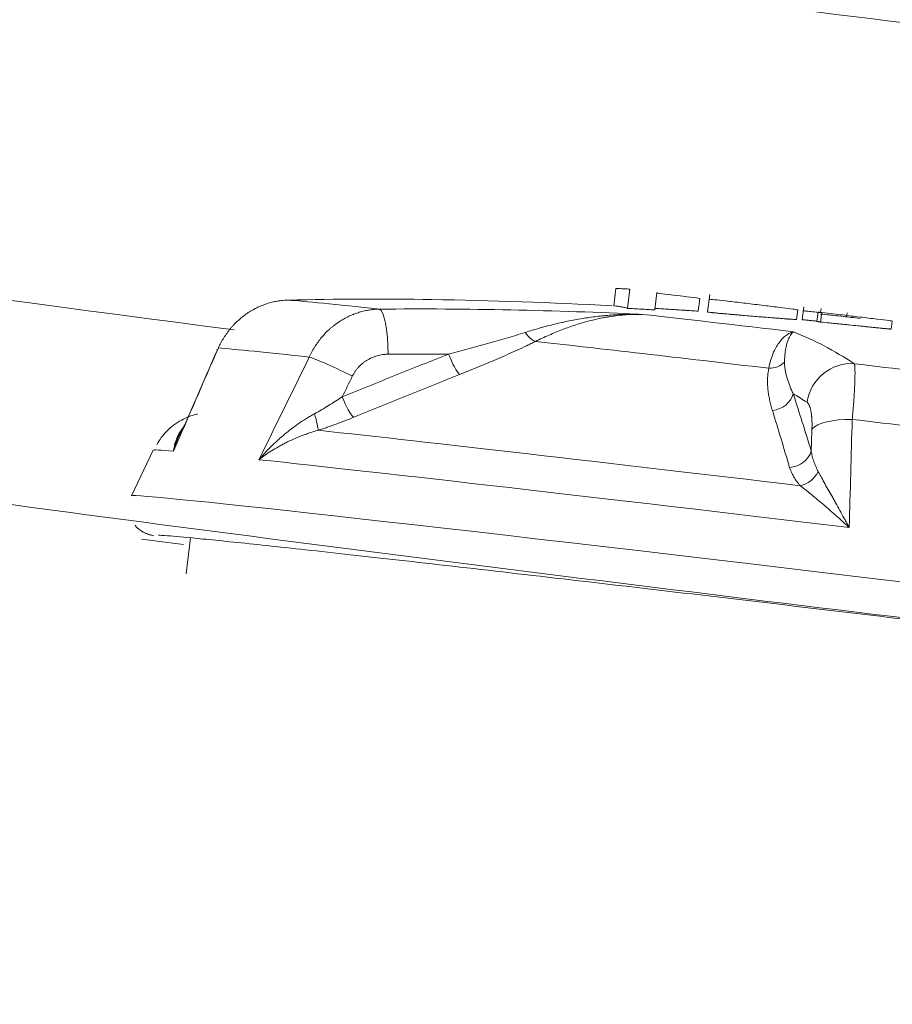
# Model space of a CAD drawing. Header units: millimetres. Extents: x -10 to 594, y 0 to 420.
# Tile 232 of 244: x 175.74 to 177.71, y 250.27 to 252.49. Entities that reach past the tile are written whole.
import ezdxf

# ---------------------------------------------------------------- set-up
doc = ezdxf.new("R2010")
doc.units = ezdxf.units.MM
doc.layers.add('1', color=7, linetype='Continuous', true_color=0xffffff)

msp = doc.modelspace()

# ---------------------------------------------------------------- linework, layer by layer
at = {"layer": '1', "color": 155, "linetype": 'Continuous', "lineweight": 18}
for p, q in [((177.0812, 251.8416), (177.086, 251.8811)), ((177.112, 251.836), (177.1172, 251.8795)), ((177.1736, 251.8325), (177.1784, 251.8721)), ((177.2975, 251.8676), (177.2927, 251.8279)), ((177.2717, 251.8297), (177.2751, 251.8586)), ((177.493, 251.8111), (177.4956, 251.8327)), ((177.5093, 251.8392), (177.5059, 251.8106)), ((177.539, 251.8066), (177.5415, 251.8274)), ((177.5471, 251.8052), (177.5497, 251.8267)), ((177.5484, 251.8357), (177.5473, 251.8269)), ((177.6067, 251.826), (177.6056, 251.8169)), ((177.7064, 251.7894), (177.7086, 251.8073)), ((176.1872, 251.7437), (176.1877, 251.7402)), ((176.1227, 251.5916), (176.1183, 251.5896)), ((176.0439, 251.5168), (175.9953, 251.4142)), ((176.1279, 251.3195), (176.1182, 251.2387))]:
    msp.add_line(p, q, dxfattribs=at)
msp.add_arc((176.4912, 240.8074), 11.05, 86.96279, 89.06694, dxfattribs=at)
for centre, major_axis, ratio, start_param, end_param in [((176.2153, 240.8369), (1.1717, 10.9751), 0.849018, 0.076533, 0.110888), ((177.7964, 251.6785), (-1.4761, 0.1772), 0.008169, 5.714592, 6.087606), ((176.5991, 240.7987), (-0.8899, -11.0016), 0.978505, 3.173482, 3.228319), ((177.7964, 251.6785), (-1.4761, 0.1772), 0.008169, 4.457955, 4.830969), ((177.7395, 251.2047), (-1.7442, 0.2094), 0.008169, 3.144351, 6.280446)]:
    msp.add_ellipse(centre, major_axis=major_axis, ratio=ratio, start_param=start_param, end_param=end_param, dxfattribs=at)
at = {"layer": '1', "color": 155, "linetype": 'Continuous', "lineweight": 13}
for centre, major_axis, ratio, start_param, end_param in [((176.5527, 251.7346), (-0.0008, 0.1), 0.205446, 4.694136, 6.217387), ((177.8035, 251.7379), (-0.9408, 0.1129), 0.008169, 5.05742, 5.488141), ((176.8914, 251.8065), (-0.0223, 0.0448), 0.417229, 1.936498, 2.752024), ((175.9851, 240.8692), (1.3378, 10.9561), 0.240083, 6.165251, 6.220088), ((177.7927, 251.6481), (1.2178, -0.1462), 0.008169, 1.873698, 2.388677), ((177.7813, 251.5531), (1.6276, -0.1954), 0.008169, 2.590352, 2.928661), ((176.6187, 240.7971), (0.8819, 10.902), 0.978505, 0.074007, 0.086727), ((176.7197, 251.7323), (-0.0183, 0.0465), 0.185994, 1.480019, 2.803369), ((176.472, 251.685), (-0.0899, 0.0439), 0.076699, 4.519196, 5.76474), ((177.4281, 251.7448), (0.049, -0.0101), 0.867545, 4.939629, 5.755156), ((177.6129, 251.6128), (0.0548, 0.0836), 0.964009, 0.491605, 2.014856), ((177.4373, 251.6498), (0.0476, 0.0154), 0.862025, 4.46639, 5.78974), ((175.8934, 240.8804), (-1.3257, -10.857), 0.240083, 3.023659, 3.036378), ((176.4801, 251.636), (-0.019, 0.0463), 0.184717, 1.477365, 2.832972), ((176.3997, 251.6067), (-0.0151, 0.0477), 0.098109, 3.43525, 4.516087), ((177.6241, 251.5527), (0.0999, -0.0034), 0.332753, 1.638624, 2.884167), ((177.7813, 251.5531), (1.6276, -0.1954), 0.008169, 1.333715, 1.672024), ((177.762, 251.3921), (-1.6439, 0.1974), 0.008169, 4.872428, 5.673133), ((177.7523, 251.3117), (1.7084, -0.2051), 0.008169, 2.910804, 3.138865), ((177.4778, 251.5214), (0.0478, 0.0148), 0.855631, 4.445241, 5.800848), ((177.7523, 251.3117), (1.7084, -0.2051), 0.008169, 1.654167, 2.608209), ((177.5027, 251.48), (0.0364, 0.0343), 0.774889, 4.057788, 5.138625)]:
    msp.add_ellipse(centre, major_axis=major_axis, ratio=ratio, start_param=start_param, end_param=end_param, dxfattribs=at)
for points, knots in [([(181.9048, 252.0226), (181.0719, 252.1037), (180.2402, 252.1905), (178.579, 252.3761), (177.7495, 252.475), (176.5071, 252.6331), (176.0933, 252.6874), (175.2662, 252.7994), (174.853, 252.8571), (173.6142, 253.0354), (172.7896, 253.1612), (171.8634, 253.3111), (171.7605, 253.3278), (171.5549, 253.3616), (171.2464, 253.4126), (170.9382, 253.4647), (170.3223, 253.5703), (169.9122, 253.6426), (168.6834, 253.8655), (167.8664, 254.0221), (166.6441, 254.2698), (166.2373, 254.3545), (165.6279, 254.4849), (165.4249, 254.5289), (165.0192, 254.6181), (164.0057, 254.844), (162.9959, 255.0841), (162.1904, 255.2855)], [0, 0, 0, 0, 0.125, 0.125, 0.25, 0.25, 0.3125, 0.3125, 0.375, 0.375, 0.5, 0.5, 0.515625, 0.515625, 0.53125, 0.5625, 0.5625, 0.625, 0.625, 0.75, 0.75, 0.8125, 0.8125, 0.84375, 0.84375, 0.875, 1, 1, 1, 1]), ([(171.6722, 252.4522), (171.7918, 252.4328), (171.9115, 252.4135), (173.425, 252.1719), (174.8235, 251.9704), (176.2263, 251.7874)], [0, 0, 0, 0, 0.079079, 0.079079, 1, 1, 1, 1]), ([(176.4698, 251.6368), (176.5097, 251.6531), (176.5495, 251.6693), (176.6294, 251.7014), (176.6694, 251.7173), (176.7094, 251.7331)], [0, 0, 0, 0, 0.5, 0.5, 1, 1, 1, 1]), ([(176.5733, 251.7329), (176.5712, 251.7329), (176.5681, 251.7328), (176.5645, 251.7324), (176.5629, 251.7322), (176.5619, 251.7321), (176.5614, 251.7321), (176.5567, 251.7314), (176.5527, 251.7306), (176.5468, 251.7289), (176.5428, 251.7277), (176.538, 251.7258), (176.5352, 251.7245), (176.5338, 251.7239), (176.5333, 251.7236), (176.5324, 251.7232), (176.5319, 251.7229), (176.5296, 251.7218), (176.5259, 251.7197), (176.5207, 251.7163), (176.5158, 251.7126), (176.5122, 251.7095), (176.5103, 251.7077), (176.5096, 251.707), (176.5092, 251.7066), (176.5081, 251.7055), (176.5074, 251.7047), (176.5053, 251.7024), (176.5025, 251.6993), (176.4988, 251.6943), (176.4955, 251.689), (176.4935, 251.6853), (176.4925, 251.6834)], [0, 0, 0, 0, 0.0625, 0.09375, 0.109375, 0.109375, 0.125, 0.125, 0.25, 0.25, 0.3125, 0.375, 0.40625, 0.40625, 0.421875, 0.421875, 0.4375, 0.4375, 0.5, 0.5625, 0.625, 0.6875, 0.703125, 0.703125, 0.71875, 0.71875, 0.75, 0.75, 0.8125, 0.875, 0.9375, 1, 1, 1, 1]), ([(177.4855, 251.6439), (177.4923, 251.6228), (177.4991, 251.6015), (177.5126, 251.5587), (177.5193, 251.5371), (177.526, 251.5155)], [0, 0, 0, 0, 0.5, 0.5, 1, 1, 1, 1]), ([(177.5277, 251.5645), (177.5277, 251.5655), (177.5278, 251.5665), (177.5278, 251.5684), (177.5278, 251.5694), (177.5279, 251.5723), (177.5279, 251.5761), (177.5278, 251.5816), (177.5275, 251.5868), (177.5272, 251.591), (177.527, 251.5934), (177.5269, 251.5945), (177.5268, 251.5953), (177.5267, 251.5961), (177.5265, 251.598), (177.5261, 251.6009), (177.5256, 251.6036), (177.5249, 251.6075), (177.5243, 251.6099), (177.5236, 251.6126), (177.5233, 251.6134), (177.5231, 251.6141), (177.5229, 251.6146), (177.5228, 251.6148), (177.5224, 251.616), (177.522, 251.6169), (177.5209, 251.6194), (177.5193, 251.6222), (177.5175, 251.6239), (177.5166, 251.6245)], [0, 0, 0, 0, 0.03125, 0.03125, 0.0625, 0.0625, 0.125, 0.1875, 0.25, 0.3125, 0.34375, 0.34375, 0.359375, 0.375, 0.375, 0.4375, 0.5, 0.5, 0.625, 0.625, 0.65625, 0.671875, 0.671875, 0.6875, 0.6875, 0.75, 0.75, 0.875, 1, 1, 1, 1])]:
    msp.add_open_spline(points, degree=3, knots=knots, dxfattribs=at)
at = {"layer": '1', "color": 155, "linetype": 'Continuous', "lineweight": 18}
for points, knots in [([(183.557, 250.5422), (183.3072, 250.5637), (182.3009, 250.6524), (180.4747, 250.8283), (178.0178, 251.0988), (175.3769, 251.4322), (173.1594, 251.7547), (171.8233, 251.9701), (171.4241, 252.0364)], [0, 0, 0, 0, 0.06142, 0.247412, 0.449464, 0.667321, 0.90049, 1, 1, 1, 1]), ([(177.1172, 251.8795), (177.114, 251.8796), (177.1096, 251.8797), (177.0985, 251.8803), (177.0926, 251.8806), (177.086, 251.8811)], [0, 0, 0, 0, 0.5, 0.5, 1, 1, 1, 1]), ([(177.2751, 251.8586), (177.2655, 251.8598), (177.2559, 251.8609), (177.2364, 251.8633), (177.2161, 251.8657), (177.185, 251.8695), (177.1827, 251.8698), (177.1804, 251.87), (177.1781, 251.8703)], [0, 0, 0, 0, 0.464664, 0.464664, 0.929328, 0.929328, 0.929328, 1, 1, 1, 1]), ([(176.3487, 251.8547), (176.3445, 251.8546), (176.3384, 251.8543), (176.3322, 251.8536), (176.3291, 251.8532), (176.3281, 251.853), (176.3261, 251.8527), (176.3251, 251.8526), (176.32, 251.8517), (176.3119, 251.8501), (176.3001, 251.8467), (176.2885, 251.8425), (176.28, 251.8387), (176.2749, 251.8361), (176.2735, 251.8354), (176.2725, 251.8349), (176.2721, 251.8347), (176.2698, 251.8335), (176.2679, 251.8324), (176.2625, 251.8293), (176.2555, 251.8248), (176.2453, 251.8174), (176.2357, 251.8092), (176.2292, 251.8029), (176.2259, 251.7994), (176.2252, 251.7987), (176.2248, 251.7983), (176.2237, 251.7971), (176.2216, 251.7947), (176.2195, 251.7923), (176.2154, 251.7873), (176.2101, 251.7806), (176.2029, 251.7699), (176.1964, 251.7587), (176.1926, 251.7509), (176.1908, 251.7469)], [0, 0, 0, 0, 0.0625, 0.09375, 0.09375, 0.109375, 0.109375, 0.125, 0.125, 0.1875, 0.25, 0.3125, 0.375, 0.390625, 0.398437, 0.398437, 0.40625, 0.40625, 0.4375, 0.4375, 0.5, 0.5625, 0.625, 0.6875, 0.695312, 0.695312, 0.703125, 0.703125, 0.71875, 0.75, 0.75, 0.8125, 0.875, 0.9375, 1, 1, 1, 1]), ([(177.4922, 251.8329), (177.494, 251.8328), (177.495, 251.8327), (177.4963, 251.8327), (177.495, 251.8329), (177.4878, 251.834), (177.4821, 251.8347), (177.4673, 251.8367), (177.4578, 251.8378), (177.4346, 251.8407), (177.4223, 251.8422), (177.3953, 251.8455), (177.3818, 251.8471), (177.356, 251.8501), (177.3442, 251.8515), (177.3231, 251.8539), (177.3143, 251.8548), (177.3014, 251.8561), (177.2975, 251.8565), (177.2962, 251.8565), (177.2961, 251.8565), (177.2962, 251.8564)], [0, 0, 0, 0, 0.048321, 0.048321, 0.152512, 0.152512, 0.256703, 0.256703, 0.357009, 0.357009, 0.46868, 0.46868, 0.586733, 0.586733, 0.715083, 0.715083, 0.843434, 0.843434, 0.971785, 0.971785, 1, 1, 1, 1]), ([(176.3956, 251.7265), (176.3974, 251.7305), (176.3994, 251.7345), (176.402, 251.7393), (176.4025, 251.7402), (176.4036, 251.7422), (176.4052, 251.745), (176.4069, 251.7478), (176.4103, 251.7533), (176.4151, 251.7604), (176.423, 251.7705), (176.4315, 251.78), (176.4377, 251.7859), (176.4416, 251.7895), (176.4424, 251.7902), (176.444, 251.7916), (176.4464, 251.7937), (176.4489, 251.7957), (176.4539, 251.7996), (176.4606, 251.8046), (176.4712, 251.8112), (176.4821, 251.8171), (176.4897, 251.8205), (176.4941, 251.8222), (176.4946, 251.8224), (176.4955, 251.8228), (176.497, 251.8233), (176.5004, 251.8246), (176.5033, 251.8256), (176.5092, 251.8275), (176.517, 251.8297), (176.529, 251.8322), (176.541, 251.8338), (176.5492, 251.8343), (176.5533, 251.8343)], [0, 0, 0, 0, 0.0625, 0.0625, 0.078125, 0.078125, 0.09375, 0.125, 0.125, 0.1875, 0.25, 0.3125, 0.375, 0.375, 0.390625, 0.390625, 0.40625, 0.4375, 0.4375, 0.5, 0.5625, 0.625, 0.6875, 0.6875, 0.695313, 0.695313, 0.703125, 0.71875, 0.75, 0.75, 0.8125, 0.875, 0.9375, 1, 1, 1, 1]), ([(176.8819, 251.7818), (176.8931, 251.7854), (176.9042, 251.7887), (176.9264, 251.795), (176.9375, 251.7979), (176.9595, 251.8033), (176.9705, 251.8057), (176.9925, 251.8101), (177.0034, 251.8121), (177.0253, 251.8155), (177.0363, 251.817), (177.0499, 251.8185), (177.0527, 251.8188), (177.0582, 251.8194), (177.0609, 251.8196), (177.0691, 251.8204), (177.0855, 251.8217), (177.1019, 251.8224), (177.1182, 251.8227), (177.1236, 251.8227), (177.1318, 251.8227), (177.1345, 251.8227), (177.1386, 251.8226), (177.1406, 251.8226), (177.1427, 251.8225), (177.1437, 251.8225), (177.144, 251.8225), (177.1447, 251.8225), (177.145, 251.8225), (177.1454, 251.8224)], [0, 0, 0, 0, 0.125, 0.125, 0.25, 0.25, 0.375, 0.375, 0.5, 0.5, 0.625, 0.625, 0.65625, 0.65625, 0.6875, 0.6875, 0.75, 0.875, 0.875, 0.9375, 0.9375, 0.96875, 0.96875, 0.984375, 0.992187, 0.992187, 0.996094, 0.996094, 1, 1, 1, 1]), ([(177.1454, 251.8224), (177.1451, 251.8224), (177.1448, 251.8225), (177.1444, 251.8225), (177.1443, 251.8225), (177.1442, 251.8225), (177.1439, 251.8225), (177.1431, 251.8225), (177.1411, 251.8225), (177.1367, 251.8225), (177.1281, 251.8224), (177.1206, 251.8222), (177.1058, 251.8214), (177.0958, 251.8205), (177.0809, 251.8186), (177.0759, 251.8179), (177.0684, 251.8167), (177.0659, 251.8163), (177.0609, 251.8154), (177.0584, 251.815), (177.0459, 251.8125), (177.0359, 251.8103), (177.016, 251.8051), (177.006, 251.8022), (176.986, 251.7957), (176.976, 251.7922), (176.9558, 251.7845), (176.9457, 251.7803), (176.9254, 251.7714), (176.9152, 251.7666), (176.9049, 251.7616)], [0, 0, 0, 0, 0.003906, 0.003906, 0.004883, 0.004883, 0.005859, 0.007812, 0.015625, 0.03125, 0.0625, 0.125, 0.125, 0.25, 0.25, 0.3125, 0.3125, 0.34375, 0.34375, 0.375, 0.375, 0.5, 0.5, 0.625, 0.625, 0.75, 0.75, 0.875, 0.875, 1, 1, 1, 1]), ([(177.0812, 251.8416), (177.085, 251.8414), (177.0883, 251.8411), (177.0942, 251.8403), (177.097, 251.8399), (177.1019, 251.839), (177.1043, 251.8385), (177.1085, 251.8374), (177.1104, 251.8367), (177.112, 251.836)], [0, 0, 0, 0, 0.25, 0.25, 0.5, 0.5, 0.75, 0.75, 1, 1, 1, 1]), ([(177.112, 251.836), (177.1171, 251.8358), (177.1223, 251.8355), (177.1325, 251.8349), (177.1377, 251.8346), (177.1441, 251.8343), (177.1454, 251.8342), (177.1479, 251.834), (177.1492, 251.834), (177.1531, 251.8337), (177.1556, 251.8336), (177.1633, 251.8331), (177.1685, 251.8328), (177.1736, 251.8325)], [0, 0, 0, 0, 0.25, 0.25, 0.5, 0.5, 0.5625, 0.5625, 0.625, 0.625, 0.75, 0.75, 1, 1, 1, 1]), ([(177.1741, 251.8361), (177.1756, 251.836), (177.1771, 251.8359), (177.1812, 251.8357), (177.1838, 251.8355), (177.189, 251.8352), (177.1916, 251.835), (177.1993, 251.8345), (177.2045, 251.8342), (177.2148, 251.8335), (177.2225, 251.833), (177.2303, 251.8325), (177.2355, 251.8322), (177.2381, 251.832), (177.2419, 251.8317), (177.2432, 251.8316), (177.2458, 251.8315), (177.2497, 251.8312), (177.2536, 251.8309), (177.2613, 251.8304), (177.2665, 251.83), (177.2717, 251.8297)], [0, 0, 0, 0, 0.047317, 0.047317, 0.126707, 0.126707, 0.206097, 0.206097, 0.364878, 0.364878, 0.523658, 0.603049, 0.603049, 0.682439, 0.682439, 0.722134, 0.722134, 0.761829, 0.841219, 0.841219, 1, 1, 1, 1]), ([(177.2927, 251.8278), (177.2927, 251.8278), (177.2928, 251.8278), (177.2929, 251.8278), (177.293, 251.8278), (177.2932, 251.8277), (177.2933, 251.8277), (177.2938, 251.8276), (177.2942, 251.8275), (177.2957, 251.8273), (177.2971, 251.8272), (177.2998, 251.8269), (177.3013, 251.8267), (177.303, 251.8265), (177.3041, 251.8264), (177.3047, 251.8263), (177.3079, 251.826), (177.3108, 251.8257), (177.3158, 251.8252), (177.3176, 251.825), (177.3215, 251.8247), (177.3235, 251.8245), (177.3267, 251.8242), (177.3277, 251.8241), (177.33, 251.8239), (177.3311, 251.8238), (177.3346, 251.8235), (177.3369, 251.8233), (177.3407, 251.8229), (177.3419, 251.8228), (177.3445, 251.8226), (177.3484, 251.8223), (177.3551, 251.8217), (177.3607, 251.8212), (177.365, 251.8209), (177.3664, 251.8207), (177.3693, 251.8205), (177.3707, 251.8204), (177.378, 251.8198), (177.3838, 251.8193), (177.3955, 251.8183), (177.4013, 251.8178), (177.41, 251.8171), (177.4129, 251.8169), (177.4188, 251.8164), (177.4217, 251.8162), (177.4304, 251.8155), (177.436, 251.815), (177.443, 251.8145), (177.4444, 251.8144), (177.4471, 251.8141), (177.4491, 251.814), (177.4512, 251.8138), (177.4525, 251.8137), (177.4532, 251.8137), (177.4551, 251.8135), (177.4564, 251.8134), (177.4602, 251.8131), (177.4638, 251.8128), (177.4672, 251.8126), (177.4693, 251.8124), (177.4704, 251.8124), (177.4719, 251.8123), (177.4724, 251.8122), (177.4734, 251.8121), (177.4749, 251.812), (177.4762, 251.812), (177.4789, 251.8118), (177.4822, 251.8116), (177.4849, 251.8114), (177.4867, 251.8113), (177.4873, 251.8113), (177.4883, 251.8112), (177.4888, 251.8112), (177.491, 251.8111), (177.4921, 251.8111), (177.4928, 251.8111), (177.4929, 251.8111), (177.493, 251.8111), (177.4931, 251.8111), (177.4931, 251.8112)], [0, 0, 0, 0, 0.01545, 0.01545, 0.02952, 0.02952, 0.043591, 0.043591, 0.071732, 0.071732, 0.128015, 0.128015, 0.156156, 0.170227, 0.170227, 0.184297, 0.184297, 0.24058, 0.24058, 0.268721, 0.268721, 0.296862, 0.296862, 0.310933, 0.310933, 0.325004, 0.325004, 0.353145, 0.353145, 0.367215, 0.367215, 0.381286, 0.409427, 0.437569, 0.437569, 0.451639, 0.451639, 0.46571, 0.46571, 0.521992, 0.521992, 0.578275, 0.578275, 0.606416, 0.606416, 0.634557, 0.634557, 0.69084, 0.69084, 0.704911, 0.704911, 0.718981, 0.726017, 0.726017, 0.733052, 0.733052, 0.747123, 0.747123, 0.775264, 0.789334, 0.789334, 0.803405, 0.803405, 0.81044, 0.81044, 0.817476, 0.831546, 0.831546, 0.859688, 0.887829, 0.887829, 0.9019, 0.9019, 0.91597, 0.91597, 0.972253, 0.972253, 0.986323, 0.986323, 1, 1, 1, 1]), ([(177.5466, 251.8264), (177.543, 251.8268), (177.5398, 251.8272), (177.5372, 251.8275), (177.5309, 251.8282), (177.5259, 251.8288), (177.5178, 251.8297), (177.5146, 251.83), (177.5101, 251.8305), (177.5088, 251.8306), (177.5083, 251.8306), (177.5083, 251.8306), (177.5083, 251.8306)], [0, 0, 0, 0, 0.176317, 0.176317, 0.176317, 0.430149, 0.430149, 0.683981, 0.683981, 0.937813, 0.937813, 1, 1, 1, 1]), ([(177.5497, 251.8267), (177.548, 251.8269), (177.5467, 251.827), (177.5454, 251.8271), (177.5438, 251.8272), (177.5415, 251.8274)], [0, 0, 0, 0, 0.468209, 0.468209, 1, 1, 1, 1]), ([(177.6362, 251.8134), (177.6223, 251.8151), (177.6096, 251.8165), (177.5833, 251.8195), (177.5714, 251.8208), (177.5538, 251.8226), (177.5487, 251.8231), (177.547, 251.8231), (177.5469, 251.8231), (177.5468, 251.8231)], [0, 0, 0, 0, 0.253332, 0.253332, 0.585102, 0.585102, 0.935486, 0.935486, 1, 1, 1, 1]), ([(177.7086, 251.8073), (177.7086, 251.8074), (177.7059, 251.8078), (177.7006, 251.8085), (177.6943, 251.8093), (177.6855, 251.8104), (177.6739, 251.8118), (177.6623, 251.8132), (177.6495, 251.8148), (177.6228, 251.818), (177.61, 251.8196), (177.5964, 251.8212), (177.583, 251.8228), (177.5674, 251.8246), (177.5497, 251.8267)], [0, 0, 0, 0, 0.241886, 0.241886, 0.241886, 0.397545, 0.397545, 0.397545, 0.596333, 0.596333, 0.773917, 0.773917, 0.773917, 1, 1, 1, 1]), ([(177.5059, 251.8106), (177.5059, 251.8106), (177.5059, 251.8106), (177.5059, 251.8106), (177.506, 251.8106), (177.5063, 251.8105), (177.5069, 251.8105), (177.5078, 251.8104), (177.5085, 251.8103), (177.5089, 251.8102), (177.5098, 251.8102), (177.5103, 251.8101), (177.5113, 251.81), (177.5118, 251.8099), (177.5136, 251.8098), (177.5149, 251.8096), (177.5171, 251.8094), (177.5179, 251.8093), (177.5195, 251.8092), (177.5203, 251.8091), (177.5228, 251.8088), (177.5246, 251.8086), (177.5282, 251.8083), (177.5302, 251.8081), (177.5331, 251.8078), (177.5341, 251.8077), (177.5362, 251.8075), (177.5372, 251.8074), (177.5385, 251.8072), (177.5387, 251.8072), (177.5389, 251.8072)], [0, 0, 0, 0, 0.025914, 0.025914, 0.082494, 0.082494, 0.195655, 0.252235, 0.252235, 0.308815, 0.308815, 0.365395, 0.365395, 0.421976, 0.421976, 0.535136, 0.535136, 0.591717, 0.591717, 0.648297, 0.648297, 0.761458, 0.761458, 0.874618, 0.874618, 0.931198, 0.931198, 0.987779, 0.987779, 1, 1, 1, 1]), ([(177.539, 251.8066), (177.5398, 251.8064), (177.5405, 251.8063), (177.5416, 251.8061), (177.542, 251.8061), (177.5427, 251.806), (177.543, 251.8059), (177.5434, 251.8058), (177.5435, 251.8058), (177.5438, 251.8058), (177.544, 251.8057), (177.5444, 251.8057), (177.5448, 251.8056), (177.5458, 251.8054), (177.5464, 251.8053), (177.5471, 251.8052)], [0, 0, 0, 0, 0.25, 0.25, 0.375, 0.375, 0.5, 0.5, 0.5625, 0.5625, 0.625, 0.625, 0.75, 0.75, 1, 1, 1, 1]), ([(177.5471, 251.8052), (177.5541, 251.8045), (177.5611, 251.8038), (177.5717, 251.8028), (177.5752, 251.8024), (177.5822, 251.8017), (177.5858, 251.8013), (177.5928, 251.8006), (177.5964, 251.8003), (177.6035, 251.7995), (177.607, 251.7992), (177.6176, 251.7981), (177.6247, 251.7974), (177.6335, 251.7965), (177.6352, 251.7963), (177.6387, 251.7959), (177.6405, 251.7958), (177.6457, 251.7952), (177.651, 251.7947), (177.6562, 251.7942), (177.6597, 251.7938), (177.6614, 251.7936), (177.6649, 251.7933), (177.6674, 251.793), (177.67, 251.7927), (177.6717, 251.7926), (177.6725, 251.7925), (177.6767, 251.7921), (177.6799, 251.7917), (177.6838, 251.7914), (177.6846, 251.7913), (177.6861, 251.7911), (177.6884, 251.7909), (177.692, 251.7906), (177.6952, 251.7903), (177.697, 251.7901), (177.6979, 251.79), (177.6982, 251.79), (177.6988, 251.7899), (177.6991, 251.7899), (177.7004, 251.7898), (177.7013, 251.7897), (177.7025, 251.7896), (177.7029, 251.7896), (177.7036, 251.7895), (177.7039, 251.7895), (177.7047, 251.7895), (177.7051, 251.7894), (177.7058, 251.7894), (177.706, 251.7894), (177.7063, 251.7894), (177.7063, 251.7894), (177.7064, 251.7894), (177.7064, 251.7894), (177.7064, 251.7895)], [0, 0, 0, 0, 0.114351, 0.114351, 0.171527, 0.171527, 0.228702, 0.228702, 0.285878, 0.285878, 0.343053, 0.343053, 0.457404, 0.457404, 0.485992, 0.485992, 0.51458, 0.51458, 0.571756, 0.600343, 0.600343, 0.628931, 0.628931, 0.657519, 0.671813, 0.671813, 0.686107, 0.686107, 0.743282, 0.743282, 0.757576, 0.757576, 0.77187, 0.800458, 0.829046, 0.843339, 0.843339, 0.850486, 0.850486, 0.857633, 0.857633, 0.886221, 0.886221, 0.900515, 0.900515, 0.914809, 0.914809, 0.943397, 0.943397, 0.971984, 0.971984, 0.986278, 0.986278, 1, 1, 1, 1]), ([(176.7094, 251.7331), (176.7168, 251.735), (176.7315, 251.7389), (176.7535, 251.7447), (176.7753, 251.7506), (176.7898, 251.7546), (176.8042, 251.7586), (176.8113, 251.7607), (176.8256, 251.7648), (176.8328, 251.7668), (176.8469, 251.771), (176.854, 251.7731), (176.868, 251.7774), (176.875, 251.7796), (176.8819, 251.7818)], [0, 0, 0, 0, 0.125, 0.25, 0.375, 0.5, 0.5, 0.625, 0.625, 0.75, 0.75, 0.875, 0.875, 1, 1, 1, 1]), ([(177.4306, 251.7012), (177.4317, 251.7073), (177.4331, 251.7131), (177.4362, 251.724), (177.438, 251.7291), (177.4419, 251.7387), (177.444, 251.7431), (177.4486, 251.7514), (177.451, 251.7551), (177.456, 251.762), (177.4586, 251.7651), (177.4619, 251.7686), (177.4626, 251.7693), (177.4639, 251.7706), (177.4646, 251.7712), (177.4667, 251.773), (177.4681, 251.7742), (177.4722, 251.7772), (177.475, 251.779), (177.4792, 251.781), (177.4813, 251.7819), (177.4837, 251.7827), (177.485, 251.783), (177.4855, 251.7831), (177.4858, 251.7832), (177.4858, 251.7832), (177.4859, 251.7832), (177.4859, 251.7832), (177.486, 251.7833), (177.4861, 251.7833), (177.4862, 251.7833)], [0, 0, 0, 0, 0.125, 0.125, 0.25, 0.25, 0.375, 0.375, 0.5, 0.5, 0.625, 0.625, 0.65625, 0.65625, 0.6875, 0.6875, 0.75, 0.75, 0.875, 0.875, 0.9375, 0.96875, 0.984375, 0.992188, 0.994141, 0.995117, 0.995117, 0.996094, 0.996094, 1, 1, 1, 1]), ([(177.4862, 251.7833), (177.4861, 251.7833), (177.4861, 251.7832), (177.486, 251.7832), (177.486, 251.7832), (177.4859, 251.7831), (177.4857, 251.7829), (177.4855, 251.7828), (177.485, 251.7824), (177.4847, 251.7822), (177.4839, 251.7813), (177.4833, 251.7807), (177.4816, 251.7788), (177.4798, 251.7764), (177.4781, 251.7734), (177.4773, 251.7718), (177.477, 251.7713), (177.4764, 251.7702), (177.4762, 251.7696), (177.4748, 251.7666), (177.4738, 251.764), (177.4718, 251.7583), (177.4709, 251.7551), (177.4693, 251.7484), (177.4686, 251.7448), (177.4674, 251.737), (177.4669, 251.7329), (177.4662, 251.7242), (177.466, 251.7196), (177.466, 251.7147)], [0, 0, 0, 0, 0.003906, 0.003906, 0.007812, 0.007812, 0.015625, 0.03125, 0.03125, 0.0625, 0.0625, 0.125, 0.125, 0.25, 0.3125, 0.3125, 0.34375, 0.34375, 0.375, 0.375, 0.5, 0.5, 0.625, 0.625, 0.75, 0.75, 0.875, 0.875, 1, 1, 1, 1]), ([(176.9049, 251.7616), (176.9016, 251.7599), (176.8949, 251.7566), (176.8881, 251.7533), (176.8779, 251.7484), (176.871, 251.7452), (176.8571, 251.7389), (176.8501, 251.7357), (176.836, 251.7295), (176.8289, 251.7264), (176.8146, 251.7202), (176.8074, 251.7172), (176.7929, 251.7111), (176.7784, 251.7051), (176.7564, 251.6961), (176.7415, 251.6902), (176.7341, 251.6872)], [0, 0, 0, 0, 0.0625, 0.125, 0.125, 0.25, 0.25, 0.375, 0.375, 0.5, 0.5, 0.625, 0.625, 0.75, 0.875, 1, 1, 1, 1]), ([(177.466, 251.7147), (177.466, 251.7117), (177.4661, 251.7087), (177.4666, 251.7028), (177.467, 251.6998), (177.4681, 251.6939), (177.4687, 251.6909), (177.4701, 251.685), (177.4708, 251.6821), (177.4726, 251.6762), (177.4735, 251.6733), (177.4756, 251.6674), (177.4777, 251.6615), (177.4814, 251.6527), (177.4841, 251.6469), (177.4855, 251.6439)], [0, 0, 0, 0, 0.125, 0.125, 0.25, 0.25, 0.375, 0.375, 0.5, 0.5, 0.625, 0.625, 0.75, 0.875, 1, 1, 1, 1]), ([(177.6232, 251.7115), (177.6234, 251.7109), (177.6236, 251.7098), (177.6238, 251.7084), (177.6239, 251.7076), (177.624, 251.7073), (177.624, 251.7068), (177.624, 251.7065), (177.6242, 251.7051), (177.6244, 251.7025), (177.6246, 251.6977), (177.6247, 251.6922), (177.6247, 251.6874), (177.6246, 251.6843), (177.6246, 251.6834), (177.6246, 251.6828), (177.6246, 251.6825), (177.6246, 251.681), (177.6246, 251.6798), (177.6245, 251.676), (177.6243, 251.6707), (177.624, 251.6622), (177.6235, 251.653), (177.6231, 251.646), (177.6229, 251.6421), (177.6228, 251.6413), (177.6228, 251.6408), (177.6227, 251.6395), (177.6225, 251.6369), (177.6224, 251.6343), (177.622, 251.6289), (177.6215, 251.6216), (177.6206, 251.6102), (177.6196, 251.5984), (177.6188, 251.5903), (177.6184, 251.5861)], [0, 0, 0, 0, 0.0625, 0.09375, 0.09375, 0.109375, 0.109375, 0.125, 0.125, 0.1875, 0.25, 0.3125, 0.375, 0.390625, 0.398438, 0.398438, 0.40625, 0.40625, 0.4375, 0.4375, 0.5, 0.5625, 0.625, 0.6875, 0.695313, 0.695313, 0.703125, 0.703125, 0.71875, 0.75, 0.75, 0.8125, 0.875, 0.9375, 1, 1, 1, 1]), ([(176.7341, 251.6872), (176.6942, 251.6715), (176.6544, 251.6555), (176.5749, 251.6234), (176.5352, 251.6071), (176.4956, 251.5908)], [0, 0, 0, 0, 0.5, 0.5, 1, 1, 1, 1]), ([(177.4386, 251.6063), (177.4374, 251.6102), (177.4351, 251.6181), (177.4323, 251.63), (177.4308, 251.6378), (177.4296, 251.6457), (177.429, 251.6497), (177.4282, 251.6575), (177.4279, 251.6615), (177.4276, 251.6694), (177.4276, 251.6734), (177.4279, 251.6813), (177.4282, 251.6852), (177.4289, 251.6912), (177.4294, 251.6952), (177.4302, 251.6992), (177.4306, 251.7012)], [0, 0, 0, 0, 0.125, 0.25, 0.375, 0.375, 0.5, 0.5, 0.625, 0.625, 0.75, 0.75, 0.875, 0.875, 0.9375, 1, 1, 1, 1]), ([(176.4072, 251.5989), (176.4126, 251.6018), (176.418, 251.6049), (176.4285, 251.611), (176.4338, 251.6141), (176.4442, 251.6205), (176.4494, 251.6237), (176.4597, 251.6302), (176.4648, 251.6335), (176.4698, 251.6368)], [0, 0, 0, 0, 0.25, 0.25, 0.5, 0.5, 0.75, 0.75, 1, 1, 1, 1]), ([(176.1437, 251.5982), (176.1425, 251.5979), (176.1321, 251.5958), (176.1052, 251.5848), (176.0737, 251.5622), (176.0583, 251.5403), (176.0524, 251.5291)], [0, 0, 0, 0, 0.042947, 0.339608, 0.698186, 1, 1, 1, 1]), ([(176.2821, 251.4954), (176.2821, 251.4955), (176.2822, 251.4956), (176.2823, 251.4957), (176.2824, 251.4958), (176.2824, 251.4958), (176.2826, 251.496), (176.283, 251.4965), (176.2839, 251.4976), (176.2858, 251.4997), (176.2896, 251.5041), (176.293, 251.5078), (176.2997, 251.5151), (176.309, 251.5246), (176.32, 251.5351), (176.3263, 251.5407), (176.3288, 251.543), (176.3301, 251.5441), (176.3339, 251.5475), (176.3365, 251.5497), (176.3444, 251.5562), (176.3497, 251.5605), (176.3606, 251.5688), (176.3661, 251.5728), (176.3774, 251.5807), (176.3832, 251.5845), (176.3921, 251.5901), (176.398, 251.5937), (176.4041, 251.5972), (176.4072, 251.5989)], [0, 0, 0, 0, 0.001953, 0.00293, 0.00293, 0.003906, 0.003906, 0.007812, 0.015625, 0.03125, 0.0625, 0.125, 0.125, 0.25, 0.375, 0.40625, 0.40625, 0.4375, 0.4375, 0.5, 0.5, 0.625, 0.625, 0.75, 0.75, 0.875, 0.875, 0.9375, 1, 1, 1, 1]), ([(177.4774, 251.478), (177.471, 251.4997), (177.4645, 251.5212), (177.4516, 251.564), (177.4451, 251.5852), (177.4386, 251.6063)], [0, 0, 0, 0, 0.5, 0.5, 1, 1, 1, 1]), ([(176.4956, 251.5908), (176.489, 251.5881), (176.4825, 251.5855), (176.4693, 251.5804), (176.4627, 251.5779), (176.4493, 251.573), (176.4426, 251.5706), (176.4325, 251.5671), (176.4258, 251.5648), (176.4189, 251.5626), (176.4155, 251.5615)], [0, 0, 0, 0, 0.25, 0.25, 0.5, 0.5, 0.75, 0.75, 0.875, 1, 1, 1, 1]), ([(176.115, 251.5742), (176.115, 251.5742), (176.115, 251.5742), (176.1136, 251.5719), (176.1123, 251.5695), (176.1103, 251.566), (176.1097, 251.5648), (176.1084, 251.5624), (176.1054, 251.5564), (176.1025, 251.5503), (176.0983, 251.5404), (176.0963, 251.5353), (176.0936, 251.5276), (176.0923, 251.5237), (176.0909, 251.5191), (176.0902, 251.5168), (176.0899, 251.5157), (176.0898, 251.5152), (176.0897, 251.515), (176.0897, 251.5149), (176.0897, 251.5148), (176.0896, 251.5147), (176.0896, 251.5146), (176.0896, 251.5145)], [0, 0, 0, 0, 0.000812, 0.000812, 0.12571, 0.12571, 0.18816, 0.18816, 0.250609, 0.500406, 0.500406, 0.750203, 0.750203, 0.875101, 0.937551, 0.968775, 0.984388, 0.992194, 0.992194, 0.994145, 0.994145, 0.996097, 1, 1, 1, 1]), ([(176.0896, 251.5145), (176.0896, 251.5146), (176.0896, 251.5146), (176.0896, 251.5148), (176.0896, 251.5148), (176.0896, 251.515), (176.0897, 251.5154), (176.0898, 251.5162), (176.09, 251.5179), (176.0906, 251.5213), (176.0912, 251.5241), (176.0924, 251.5298), (176.0935, 251.5334), (176.0959, 251.5405), (176.0973, 251.544), (176.0997, 251.549), (176.1007, 251.5511), (176.1018, 251.5532), (176.1023, 251.554), (176.1025, 251.5544), (176.1032, 251.5556), (176.1037, 251.5564), (176.1058, 251.5598), (176.1076, 251.5624), (176.1095, 251.5648)], [0, 0, 0, 0, 0.003235, 0.003235, 0.00647, 0.00647, 0.01294, 0.02588, 0.05176, 0.10352, 0.207039, 0.207039, 0.414079, 0.414079, 0.621118, 0.621118, 0.724638, 0.750518, 0.750518, 0.776398, 0.776398, 0.828157, 0.828157, 1, 1, 1, 1]), ([(176.4155, 251.5615), (176.4122, 251.5606), (176.4057, 251.5587), (176.3961, 251.5557), (176.3867, 251.5524), (176.3805, 251.5501), (176.3714, 251.5466), (176.3655, 251.5441), (176.3538, 251.539), (176.3481, 251.5363), (176.3411, 251.5328), (176.3397, 251.5321), (176.3377, 251.531), (176.337, 251.5306), (176.3356, 251.5299), (176.3321, 251.5281), (176.3288, 251.5262), (176.3208, 251.5217), (176.3104, 251.5156), (176.3006, 251.509), (176.2935, 251.504), (176.29, 251.5015), (176.286, 251.4984), (176.284, 251.4969), (176.283, 251.4961), (176.2826, 251.4958), (176.2824, 251.4956), (176.2823, 251.4956), (176.2822, 251.4955), (176.2821, 251.4954), (176.2821, 251.4954)], [0, 0, 0, 0, 0.0625, 0.125, 0.1875, 0.25, 0.25, 0.375, 0.375, 0.5, 0.5, 0.53125, 0.53125, 0.546875, 0.546875, 0.5625, 0.625, 0.625, 0.75, 0.875, 0.875, 0.9375, 0.96875, 0.984375, 0.992187, 0.996094, 0.996094, 0.998047, 0.998047, 1, 1, 1, 1]), ([(177.526, 251.5155), (177.5267, 251.5115), (177.5275, 251.5075), (177.5294, 251.4996), (177.5306, 251.4957), (177.5332, 251.4878), (177.5346, 251.4839), (177.538, 251.4762), (177.5398, 251.4724), (177.5419, 251.4685)], [0, 0, 0, 0, 0.25, 0.25, 0.5, 0.5, 0.75, 0.75, 1, 1, 1, 1]), ([(177.5016, 251.4368), (177.5001, 251.4384), (177.4971, 251.4418), (177.4945, 251.4451), (177.4907, 251.4502), (177.4885, 251.4536), (177.4845, 251.4605), (177.4828, 251.464), (177.4798, 251.471), (177.4785, 251.4745), (177.4774, 251.478)], [0, 0, 0, 0, 0.125, 0.25, 0.25, 0.5, 0.5, 0.75, 0.75, 1, 1, 1, 1]), ([(177.5419, 251.4685), (177.5431, 251.4663), (177.5455, 251.4619), (177.5481, 251.4573), (177.5519, 251.4503), (177.5546, 251.4455), (177.56, 251.4357), (177.5628, 251.4307), (177.5685, 251.4205), (177.5715, 251.4153), (177.5759, 251.4073), (177.5774, 251.4047), (177.5797, 251.4006), (177.5804, 251.3992), (177.582, 251.3965), (177.5858, 251.3897), (177.5896, 251.3827), (177.5959, 251.3715), (177.599, 251.3658), (177.6038, 251.3572), (177.6061, 251.3529), (177.6089, 251.3478), (177.6103, 251.3452), (177.611, 251.3439), (177.6113, 251.3434), (177.6114, 251.3431), (177.6115, 251.3431), (177.6115, 251.343), (177.6116, 251.3429), (177.6117, 251.3427), (177.6117, 251.3426)], [0, 0, 0, 0, 0.0625, 0.125, 0.125, 0.25, 0.25, 0.375, 0.375, 0.5, 0.5, 0.5625, 0.5625, 0.59375, 0.59375, 0.625, 0.75, 0.75, 0.875, 0.875, 0.9375, 0.96875, 0.984375, 0.992187, 0.996094, 0.996094, 0.99707, 0.99707, 0.998047, 1, 1, 1, 1]), ([(177.6117, 251.3426), (177.6116, 251.3427), (177.6116, 251.3428), (177.6114, 251.3429), (177.6113, 251.343), (177.6111, 251.3432), (177.6106, 251.3437), (177.6095, 251.3447), (177.6074, 251.3467), (177.603, 251.3507), (177.5993, 251.354), (177.592, 251.3607), (177.5871, 251.3651), (177.5773, 251.3737), (177.5725, 251.378), (177.5653, 251.3842), (177.5623, 251.3868), (177.5594, 251.3893), (177.5582, 251.3904), (177.5576, 251.3909), (177.5558, 251.3924), (177.5546, 251.3934), (177.5488, 251.3984), (177.5442, 251.4022), (177.5351, 251.4098), (177.5307, 251.4135), (177.5242, 251.4188), (177.5199, 251.4223), (177.5136, 251.4273), (177.5075, 251.4322), (177.5035, 251.4353), (177.5016, 251.4368)], [0, 0, 0, 0, 0.001953, 0.001953, 0.003906, 0.003906, 0.007812, 0.015625, 0.03125, 0.0625, 0.125, 0.125, 0.25, 0.25, 0.375, 0.375, 0.4375, 0.453125, 0.453125, 0.46875, 0.46875, 0.5, 0.5, 0.625, 0.625, 0.75, 0.75, 0.8125, 0.875, 0.9375, 1, 1, 1, 1]), ([(150.6333, 251.4123), (151.3008, 251.2207), (151.9729, 251.0327), (152.8186, 250.8024), (152.988, 250.7566), (153.3273, 250.6654), (153.4952, 250.6206), (153.8266, 250.5327), (153.9904, 250.4896), (154.233, 250.4261), (154.3133, 250.4052), (154.4731, 250.3637), (154.5529, 250.343), (154.9601, 250.2379), (155.3042, 250.1502), (155.7568, 250.0367), (155.848, 250.0139), (156.0288, 249.969), (156.1187, 249.9467), (156.3873, 249.8805), (156.5645, 249.8371), (157.0906, 249.7091), (157.4342, 249.6267), (157.9399, 249.5073), (158.1068, 249.4683), (158.4374, 249.3914), (158.6022, 249.3534), (158.9322, 249.2778), (159.0972, 249.2403), (159.3446, 249.1845), (159.4271, 249.166), (159.592, 249.129), (159.6743, 249.1107), (160.0987, 249.0164), (160.4693, 248.9353), (160.9203, 248.8386), (160.9707, 248.8279), (161.0697, 248.8067), (161.1187, 248.7963), (161.2642, 248.7654), (161.3592, 248.7453), (161.6378, 248.6867), (161.8154, 248.6497), (162.0697, 248.5972), (162.1521, 248.5802), (162.3143, 248.547), (162.3957, 248.5303), (162.6406, 248.4805), (162.8049, 248.4474), (163.3011, 248.3482), (163.6358, 248.2824), (164.3165, 248.151), (164.6623, 248.0854), (165.3646, 247.9548), (165.7213, 247.8897), (166.174, 247.8088), (166.2649, 247.7926), (166.4455, 247.7607), (166.5354, 247.7449), (166.8042, 247.6978), (166.982, 247.667), (167.5113, 247.5763), (167.8586, 247.518), (168.3715, 247.4337), (168.5411, 247.4061), (168.7935, 247.3654), (168.8768, 247.3521), (169.0473, 247.3249), (169.1341, 247.3112), (169.5753, 247.2416), (169.9522, 247.1835), (170.5539, 247.0933), (170.7604, 247.0627), (171.0794, 247.0162), (171.1872, 247.0006), (171.3513, 246.9771), (171.4063, 246.9692), (171.4895, 246.9574), (171.5167, 246.9535), (171.5749, 246.9452), (171.606, 246.9408), (171.9036, 246.8987), (172.2946, 246.8438), (173.0727, 246.74), (173.3639, 246.7018), (173.8487, 246.64), (174.0183, 246.6186), (174.2847, 246.5855), (174.3727, 246.5746), (174.545, 246.5535), (174.6297, 246.5432), (175.3786, 246.4526), (175.9491, 246.388), (176.5422, 246.323), (176.6548, 246.3108), (176.868, 246.2879), (176.9674, 246.2773), (177.2677, 246.2457), (177.465, 246.2253), (179.2136, 246.048), (180.5785, 245.9331), (181.8946, 245.8348), (182.0378, 245.8243), (182.3181, 245.8042), (182.4549, 245.7946), (182.8658, 245.7662), (183.1369, 245.7482), (183.9417, 245.6969), (184.467, 245.6662), (185.4949, 245.6113), (185.9975, 245.587), (186.7342, 245.5548), (186.9769, 245.5448), (187.4565, 245.5261), (187.6931, 245.5175), (189.8042, 245.4451), (191.5752, 245.4187), (193.2369, 245.4191)], [0, 0, 0, 0, 0.0625, 0.0625, 0.078125, 0.078125, 0.09375, 0.09375, 0.109375, 0.109375, 0.117188, 0.117188, 0.125, 0.125, 0.15625, 0.15625, 0.164062, 0.164062, 0.171875, 0.171875, 0.1875, 0.1875, 0.21875, 0.21875, 0.234375, 0.234375, 0.25, 0.25, 0.265625, 0.265625, 0.273438, 0.273438, 0.28125, 0.28125, 0.3125, 0.3125, 0.316406, 0.316406, 0.320312, 0.320312, 0.328125, 0.328125, 0.34375, 0.34375, 0.351562, 0.351562, 0.359375, 0.359375, 0.375, 0.375, 0.40625, 0.40625, 0.4375, 0.4375, 0.46875, 0.46875, 0.476562, 0.476562, 0.484375, 0.484375, 0.5, 0.5, 0.53125, 0.53125, 0.546875, 0.546875, 0.554688, 0.554688, 0.5625, 0.5625, 0.59375, 0.59375, 0.609375, 0.609375, 0.617188, 0.617188, 0.621094, 0.621094, 0.623047, 0.623047, 0.625, 0.625, 0.640625, 0.640625, 0.648438, 0.648438, 0.652344, 0.652344, 0.654297, 0.654297, 0.65625, 0.65625, 0.671875, 0.671875, 0.675781, 0.675781, 0.679688, 0.679688, 0.6875, 0.6875, 0.75, 0.75, 0.757812, 0.757812, 0.765625, 0.765625, 0.78125, 0.78125, 0.8125, 0.8125, 0.84375, 0.84375, 0.859375, 0.859375, 0.875, 0.875, 1, 1, 1, 1]), ([(176.0034, 251.3481), (176.0037, 251.3476), (176.0067, 251.343), (176.0138, 251.3374), (176.0221, 251.332), (176.029, 251.3289), (176.0359, 251.3264), (176.0405, 251.3253), (176.0441, 251.3245), (176.0456, 251.3242)], [0, 0, 0, 0, 0.013013, 0.113043, 0.202039, 0.297897, 0.444737, 0.773272, 1, 1, 1, 1]), ([(176.0557, 251.3253), (176.0557, 251.3253), (176.058, 251.3254), (176.0775, 251.3242), (176.1401, 251.3186), (176.2629, 251.3061), (176.4419, 251.2867), (176.6664, 251.2616), (176.9279, 251.2316), (177.217, 251.1979), (177.5237, 251.1617), (177.8375, 251.1241), (178.1477, 251.0864), (178.4434, 251.05), (178.7147, 251.0162), (178.952, 250.986), (179.1474, 250.9605), (179.2931, 250.9409), (179.3714, 250.9288), (179.3966, 250.9254), (179.4051, 250.9226), (179.4054, 250.9226)], [0, 0, 0, 0, 0.007145, 0.039223, 0.091157, 0.151412, 0.212918, 0.274635, 0.336408, 0.398201, 0.460003, 0.521808, 0.583615, 0.64542, 0.70722, 0.769012, 0.830785, 0.892512, 0.954085, 0.984469, 1, 1, 1, 1])]:
    msp.add_open_spline(points, degree=3, knots=knots, dxfattribs=at)
for points, degree in [([(176.1908, 251.7469), (176.157, 251.6695), (176.1233, 251.592), (176.0896, 251.5145)], 3), ([(176.1877, 251.7403), (176.1151, 251.5741)], 1), ([(176.2821, 251.4954), (176.3198, 251.5725), (176.3577, 251.6495), (176.3956, 251.7265)], 3), ([(177.6184, 251.5861), (177.6162, 251.505), (177.614, 251.4238), (177.6117, 251.3426)], 3)]:
    msp.add_open_spline(points, degree=degree, dxfattribs=at)
at = {"layer": '1', "color": 155, "linetype": 'Continuous', "lineweight": 13}
for points in [[(176.4925, 251.6834), (176.485, 251.6678), (176.4774, 251.6523), (176.4698, 251.6368)], [(177.526, 251.5155), (177.5266, 251.5318), (177.5271, 251.5481), (177.5277, 251.5645)], [(176.1121, 251.3042), (176.0807, 251.3083), (176.0493, 251.3124), (176.0179, 251.3165)]]:
    msp.add_open_spline(points, degree=3, dxfattribs=at)

doc.saveas('drawing.dxf')
